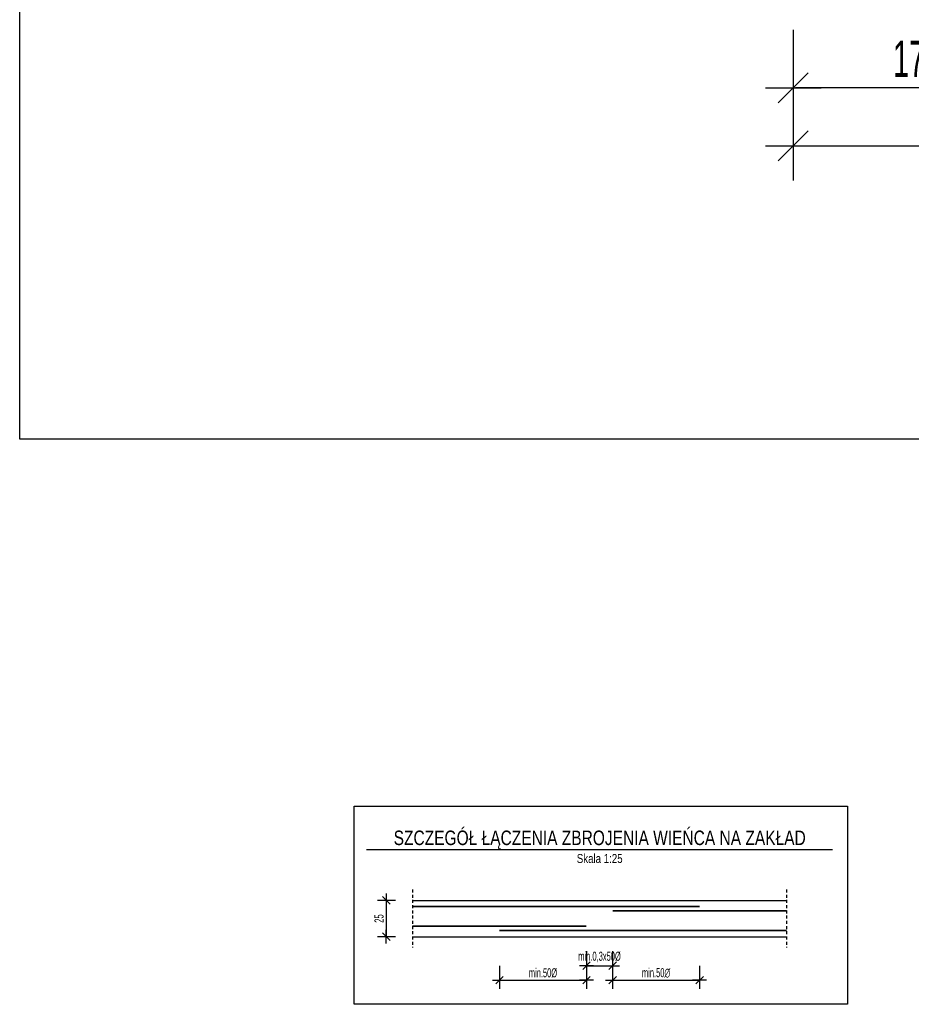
# Model space of a CAD drawing. Header units: millimetres. Extents: x -796 to 14823, y -2819 to 1873.
# Tile 1 of 51: x -796 to -181, y -1924 to -1246. Entities that reach past the tile are written whole.
import ezdxf
from ezdxf.enums import TextEntityAlignment as Align

# ---------------------------------------------------------------- set-up
doc = ezdxf.new("R2010")
doc.units = ezdxf.units.MM
doc.header["$LTSCALE"] = 10
doc.linetypes.add('MP', pattern=[0.36, 0.2, -0.16])
doc.layers.add('BA_obw', color=230, linetype='Continuous', plot=False)
for name, color, linetype in [('BA_wic', 1, 'Continuous'), ('BA_wym', 1, 'Continuous'), ('BZ_P_wid', 3, 'Continuous'), ('BZ_sym', 7, 'Continuous'), ('BZ_txg', 3, 'Continuous'), ('BZ_txs', 2, 'Continuous'), ('BZ_wis', 2, 'Continuous'), ('BZ_wym', 1, 'Continuous')]:
    doc.layers.add(name, color=color, linetype=linetype)
doc.styles.add('BIKTG', font='bikromsw.shx', dxfattribs={"width": 0.8})
doc.styles.add('BIKTS', font='bikromsw.shx', dxfattribs={"width": 0.8})
doc.styles.add('BIKWYM', font='bikromsw.shx', dxfattribs={"width": 0.6})
doc.dimstyles.new('BA_KR_100_cm', dxfattribs={"dimtxt": 25, "dimasz": 1.666667, "dimexe": 24, "dimexo": 0, "dimgap": 0, "dimtad": 0, "dimdec": 1, "dimrnd": 0.5, "dimzin": 9, "dimdsep": 46, "dimtxsty": 'BIKWYM', "dimblk": 'WYM-KR', "dimcen": 0, "dimdle": 20, "dimclrd": 256, "dimclre": 256, "dimclrt": 2, "dimadec": 0, "dimazin": 0, "dimtfac": 0.033333, "dimtdec": 1, "dimtmove": 0, "dimatfit": 3, "dimldrblk": 'WYM-KR', "dimfxl": 25, "dimfxlon": 1, "dimtvp": 0.8, "dimtolj": 1, "dimarcsym": 0})
doc.dimstyles.new('BA_KR_25_cm', dxfattribs={"dimscale": 0.25, "dimtxt": 25, "dimasz": 1.666667, "dimexe": 24, "dimexo": 0, "dimgap": 0, "dimtad": 0, "dimdec": 1, "dimrnd": 0.5, "dimzin": 9, "dimdsep": 46, "dimtxsty": 'BIKWYM', "dimblk": 'WYM-KR', "dimcen": 0, "dimdle": 20, "dimclrd": 256, "dimclre": 256, "dimclrt": 7, "dimadec": 0, "dimazin": 0, "dimtfac": 0.033333, "dimtdec": 1, "dimtmove": 0, "dimatfit": 3, "dimldrblk": 'WYM-KR', "dimfxl": 1, "dimtvp": 0.8, "dimtolj": 1, "dimarcsym": 0})
doc.dimstyles.new('BZ_KR_25_cm', dxfattribs={"dimscale": 0.25, "dimtxt": 25, "dimasz": 1.666667, "dimexe": 24, "dimexo": 0, "dimgap": 0, "dimtad": 0, "dimdec": 1, "dimrnd": 0.5, "dimzin": 9, "dimdsep": 46, "dimtxsty": 'BIKWYM', "dimblk": 'WYM-KR', "dimcen": 0, "dimdle": 20, "dimclrd": 256, "dimclre": 256, "dimclrt": 2, "dimadec": 0, "dimazin": 0, "dimtfac": 0.033333, "dimtdec": 1, "dimtmove": 0, "dimatfit": 3, "dimldrblk": 'WYM-KR', "dimfxl": 25, "dimfxlon": 1, "dimtvp": 0.8, "dimtolj": 1, "dimarcsym": 0})

# ---------------------------------------------------------------- blocks, each defined once
blk = doc.blocks.new('WYM-KR')
at = {"color": 7, "linetype": 'ByBlock'}
blk.add_line((6.24, 6.24), (-6.24, -6.24), dxfattribs=at)
at = {"linetype": 'ByBlock'}
blk.add_line((11.52, 0), (-11.52, 0), dxfattribs=at)
blk = doc.blocks.new('*D47')
at = {"layer": 'BA_wym', "lineweight": -2}
for p, q in [((-405.03, -1887.77), (-405.03, -1903.77)), ((-387.03, -1887.77), (-387.03, -1903.77)), ((-405.45, -1897.77), (-405.86, -1897.77)), ((-405.03, -1897.77), (-387.03, -1897.77)), ((-386.61, -1897.77), (-386.2, -1897.77))]:
    blk.add_line(p, q, dxfattribs=at)
at = {"layer": 'Defpoints', "color": 0}
for p in [(-405.03, -1887.77), (-387.03, -1887.77), (-387.03, -1897.77)]:
    blk.add_point(p, dxfattribs=at)
at = {"layer": 'BA_wym', "lineweight": -2, "xscale": 0.4166666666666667, "yscale": 0.4166666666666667, "zscale": 0.4166666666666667}
blk.add_blockref('WYM-KR', (-405.03, -1897.77), dxfattribs=at)
at = {"layer": 'BA_wym', "lineweight": -2, "xscale": 0.4166666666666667, "yscale": 0.4166666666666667, "zscale": 0.4166666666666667, "rotation": 180}
blk.add_blockref('WYM-KR', (-387.03, -1897.77), dxfattribs=at)
at = {"layer": 'BA_wym', "color": 7, "lineweight": -2, "insert": (-396.03, -1891.82), "char_height": 6.25, "attachment_point": 5, "style": 'BIKWYM'}
blk.add_mtext('\\A1;min.0,3x50%%C', dxfattribs=at)
blk = doc.blocks.new('*D48')
at = {"layer": 'BA_wym', "lineweight": -2}
for p, q in [((-387.03, -1897.77), (-387.03, -1913.77)), ((-327.03, -1897.77), (-327.03, -1913.77)), ((-386.61, -1907.77), (-327.45, -1907.77))]:
    blk.add_line(p, q, dxfattribs=at)
at = {"layer": 'Defpoints', "color": 0}
for p in [(-387.03, -1897.77), (-327.03, -1897.77), (-327.03, -1907.77)]:
    blk.add_point(p, dxfattribs=at)
at = {"layer": 'BA_wym', "lineweight": -2, "xscale": 0.4166666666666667, "yscale": 0.4166666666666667, "zscale": 0.4166666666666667, "rotation": 180}
blk.add_blockref('WYM-KR', (-387.03, -1907.77), dxfattribs=at)
at = {"layer": 'BA_wym', "lineweight": -2, "xscale": 0.4166666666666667, "yscale": 0.4166666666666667, "zscale": 0.4166666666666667}
blk.add_blockref('WYM-KR', (-327.03, -1907.77), dxfattribs=at)
at = {"layer": 'BA_wym', "color": 7, "lineweight": -2, "insert": (-357.03, -1902.77), "char_height": 6.25, "attachment_point": 5, "style": 'BIKWYM'}
blk.add_mtext('\\A1;\\Fbikromsw.shx|c1;min.50∅', dxfattribs=at)
blk = doc.blocks.new('*D49')
at = {"layer": 'BA_wym', "lineweight": -2}
for p, q in [((-465.03, -1897.77), (-465.03, -1913.77)), ((-405.03, -1897.77), (-405.03, -1913.77)), ((-464.61, -1907.77), (-405.45, -1907.77))]:
    blk.add_line(p, q, dxfattribs=at)
at = {"layer": 'Defpoints', "color": 0}
for p in [(-465.03, -1897.77), (-405.03, -1897.77), (-405.03, -1907.77)]:
    blk.add_point(p, dxfattribs=at)
at = {"layer": 'BA_wym', "lineweight": -2, "xscale": 0.4166666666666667, "yscale": 0.4166666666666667, "zscale": 0.4166666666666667, "rotation": 180}
blk.add_blockref('WYM-KR', (-465.03, -1907.77), dxfattribs=at)
at = {"layer": 'BA_wym', "lineweight": -2, "xscale": 0.4166666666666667, "yscale": 0.4166666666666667, "zscale": 0.4166666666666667}
blk.add_blockref('WYM-KR', (-405.03, -1907.77), dxfattribs=at)
at = {"layer": 'BA_wym', "color": 7, "lineweight": -2, "insert": (-435.03, -1902.77), "char_height": 6.25, "attachment_point": 5, "style": 'BIKWYM'}
blk.add_mtext('\\A1;min.50%%C', dxfattribs=at)
blk = doc.blocks.new('eoprz')
blk = doc.blocks.new('*D50')
at = {"layer": 'BZ_wym', "lineweight": -2}
for p, q in [((-536.78, -1852.77), (-549.03, -1852.77)), ((-543.03, -1853.19), (-543.03, -1877.35)), ((-536.78, -1877.77), (-549.03, -1877.77))]:
    blk.add_line(p, q, dxfattribs=at)
at = {"layer": 'Defpoints', "color": 0}
for p in [(-525.03, -1852.77), (-543.03, -1877.77), (-525.03, -1877.77)]:
    blk.add_point(p, dxfattribs=at)
at = {"layer": 'BZ_wym', "lineweight": -2, "xscale": 0.4166666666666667, "yscale": 0.4166666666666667, "zscale": 0.4166666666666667}
for p, rotation in [((-543.03, -1852.77), 90), ((-543.03, -1877.77), 270)]:
    blk.add_blockref('WYM-KR', p, dxfattribs=dict(at, rotation=rotation))
at = {"layer": 'BZ_wym', "color": 2, "lineweight": -2, "insert": (-548.03, -1865.27), "char_height": 6.25, "attachment_point": 5, "rotation": 90, "style": 'BIKWYM'}
blk.add_mtext('\\A1;25', dxfattribs=at)
blk = doc.blocks.new('*D328')
at = {"layer": 'BA_wym', "lineweight": -2}
for p, q in [((-262.48, -1252.6), (-262.48, -1316.6)), ((-91.48, -1252.6), (-91.48, -1316.6)), ((-93.15, -1292.6), (-260.82, -1292.6))]:
    blk.add_line(p, q, dxfattribs=at)
at = {"layer": 'Defpoints', "color": 0}
for p in [(-262.48, 171.35), (-91.48, -927.15), (-262.48, -1292.6)]:
    blk.add_point(p, dxfattribs=at)
at = {"layer": 'BA_wym', "lineweight": -2, "xscale": 1.666666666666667, "yscale": 1.666666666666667, "zscale": 1.666666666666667, "rotation": 180}
blk.add_blockref('WYM-KR', (-262.48, -1292.6), dxfattribs=at)
at = {"layer": 'BA_wym', "lineweight": -2, "xscale": 1.666666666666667, "yscale": 1.666666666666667, "zscale": 1.666666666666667}
blk.add_blockref('WYM-KR', (-91.48, -1292.6), dxfattribs=at)
at = {"layer": 'BA_wym', "color": 2, "insert": (-176.98, -1272.6), "char_height": 25, "attachment_point": 5, "style": 'BIKWYM'}
blk.add_mtext('\\A1;171', dxfattribs=at)
blk = doc.blocks.new('*D329')
at = {"layer": 'BA_wym', "lineweight": -2}
for p, q in [((-262.48, -1292.6), (-262.48, -1356.6)), ((2684.52, -1292.6), (2684.52, -1356.6)), ((-260.82, -1332.6), (2682.85, -1332.6))]:
    blk.add_line(p, q, dxfattribs=at)
at = {"layer": 'Defpoints', "color": 0}
for p in [(-262.48, 171.35), (2684.52, 171.35), (2684.52, -1332.6)]:
    blk.add_point(p, dxfattribs=at)
at = {"layer": 'BA_wym', "lineweight": -2, "xscale": 1.666666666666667, "yscale": 1.666666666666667, "zscale": 1.666666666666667, "rotation": 180}
blk.add_blockref('WYM-KR', (-262.48, -1332.6), dxfattribs=at)
at = {"layer": 'BA_wym', "lineweight": -2, "xscale": 1.666666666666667, "yscale": 1.666666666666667, "zscale": 1.666666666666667}
blk.add_blockref('WYM-KR', (2684.52, -1332.6), dxfattribs=at)
at = {"layer": 'BA_wym', "color": 2, "insert": (1211.02, -1312.6), "char_height": 25, "attachment_point": 5, "style": 'BIKWYM'}
blk.add_mtext('\\A1;2947', dxfattribs=at)

msp = doc.modelspace()

# ---------------------------------------------------------------- linework, layer by layer
at = {"layer": 'BA_obw'}
for points in [[(-795.82, 1873.17), (3205.68, 1873.17), (3205.68, -1534.81), (-795.82, -1534.81)], [(-565.22, -1787.77), (-225, -1787.77), (-225, -1924.37), (-565.22, -1924.37)]]:
    msp.add_lwpolyline(points, close=True, dxfattribs=at)
at = {"layer": 'BA_wic', "linetype": 'MP'}
for p, q in [((-525.03, -1845.27), (-525.03, -1885.27)), ((-267.03, -1845.27), (-267.03, -1885.27))]:
    msp.add_line(p, q, dxfattribs=at)
at = {"layer": 'BZ_P_wid', "lineweight": -2, "const_width": 1.2}
for points in [[(-525.03, -1856.97), (-327.03, -1856.97)], [(-387.03, -1859.97), (-267.03, -1859.97)], [(-525.03, -1870.57), (-405.03, -1870.57)], [(-465.03, -1873.57), (-267.03, -1873.57)]]:
    msp.add_lwpolyline(points, dxfattribs=at)
at = {"layer": 'BZ_txg'}
msp.add_lwpolyline([(-556.75, -1817.62), (-235.31, -1817.62)], dxfattribs=at)
at = {"layer": 'BZ_wis'}
for p, q in [((-525.03, -1852.77), (-267.03, -1852.77)), ((-525.03, -1877.77), (-267.03, -1877.77))]:
    msp.add_line(p, q, dxfattribs=at)

# ---------------------------------------------------------------- block references
at = {"layer": 'BZ_sym'}
ref = msp.add_blockref('eoprz', (-395.9, -1817.62), dxfattribs=dict(at, xscale=0.25, yscale=0.25, zscale=0.25))
ref.add_attrib('Nazwa', 'SZCZEGÓŁ ŁĄCZENIA ZBROJENIA WIEŃCA NA ZAKŁAD', dxfattribs={"layer": 'BZ_txg', "height": 10, "style": 'BIKTG', "width": 0.8}).set_placement((-395.9, -1809.62), align=Align.MIDDLE_CENTER)
ref.add_attrib('Skala', 'Skala 1:25', dxfattribs={"layer": 'BZ_txs', "height": 6.25, "style": 'BIKTS', "width": 0.8}).set_placement((-395.9, -1823.87), align=Align.MIDDLE_CENTER)

# ---------------------------------------------------------------- dimensions: what is measured, and where the dimension line sits
at = {"layer": 'BA_wym'}
for base, p1, p2, picture, middle in [((-262.48, -1292.6), (-91.48, -927.15), (-262.48, 171.35), '*D328', (-176.98, -1272.6)), ((2684.52, -1332.6), (-262.48, 171.35), (2684.52, 171.35), '*D329', (1211.02, -1312.6))]:
    dim = msp.add_linear_dim(base=base, p1=p1, p2=p2, dimstyle='BA_KR_100_cm', override={"dimatfit": 1, "dimfxl": 40}, dxfattribs=at)
    dim.commit()
    dim.dimension.update_dxf_attribs({"geometry": picture, "text_midpoint": middle})
at = {"layer": 'BA_wym', "lineweight": -2}
dim = msp.add_linear_dim(base=(-387.03, -1897.77), p1=(-405.03, -1887.77), p2=(-387.03, -1887.77), text='min.0,3x50%%C', dimstyle='BA_KR_25_cm', override={"dimtxsty": 'BIKWYM', "dimatfit": 1}, dxfattribs=at)
dim.commit()
dim.dimension.update_dxf_attribs({"geometry": '*D47', "text_midpoint": (-396.03, -1897.77), "dimtype": 160})
for base, p1, p2, text, picture, middle in [((-405.03, -1907.77), (-465.03, -1897.77), (-405.03, -1897.77), 'min.50%%C', '*D49', (-435.03, -1902.77)), ((-327.03, -1907.77), (-387.03, -1897.77), (-327.03, -1897.77), '\\Fbikromsw.shx|c1;min.50∅', '*D48', (-357.03, -1902.77))]:
    dim = msp.add_linear_dim(base=base, p1=p1, p2=p2, text=text, dimstyle='BA_KR_25_cm', override={"dimtxsty": 'BIKWYM', "dimatfit": 1}, dxfattribs=at)
    dim.commit()
    dim.dimension.update_dxf_attribs({"geometry": picture, "text_midpoint": middle})
at = {"layer": 'BZ_wym', "lineweight": -2}
dim = msp.add_linear_dim(base=(-543.03, -1877.77), p1=(-525.03, -1852.77), p2=(-525.03, -1877.77), angle=90, dimstyle='BZ_KR_25_cm', override={"dimatfit": 1}, dxfattribs=at)
dim.commit()
dim.dimension.update_dxf_attribs({"geometry": '*D50', "text_midpoint": (-548.03, -1865.27)})

doc.saveas('drawing.dxf')
